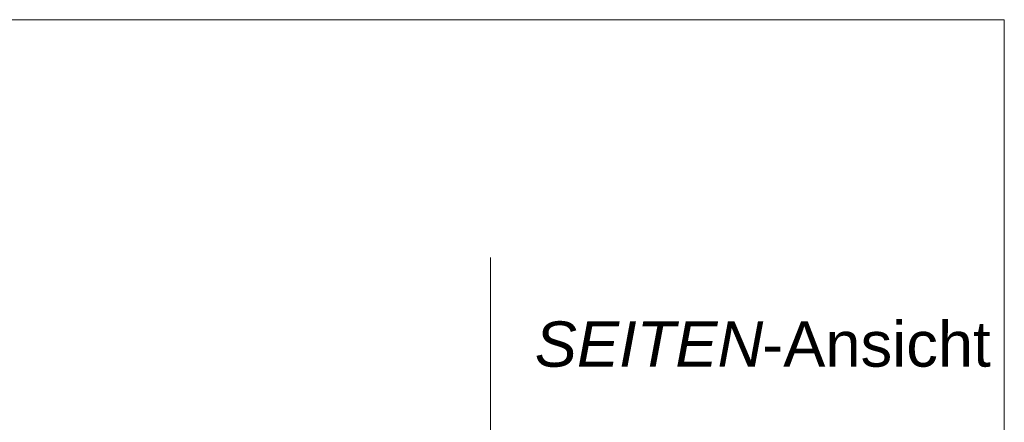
# Model space of a CAD drawing. Extents: x -500 to 300, y 62 to 1162.
# Tile 88 of 90: x 223 to 254, y 810 to 823. Entities that reach past the tile are written whole.
import ezdxf
from ezdxf.lldxf.tags import DXFTag

# ---------------------------------------------------------------- set-up
doc = ezdxf.new("R2010")
doc.units = 0
doc.layers.get('0').update_dxf_attribs({"lineweight": 13})
doc.layers.add('E_Detail_Beschriftung', color=7, linetype='Continuous', lineweight=13, true_color=0x009900)
doc.layers.add('E_Detail_Linie_Text_Bem', color=7, linetype='Continuous', lineweight=13)
doc.styles.get("Standard").update_dxf_attribs({"font": 'ARIALN.TTF'})
tags = doc.linetypes.add('fein_strichliert-A06G93S58I', pattern=[4, 1, -2, 1]).pattern_tags.tags
tags[8:9] = [DXFTag(74, 4), DXFTag(75, 0), DXFTag(340, '0'), DXFTag(46, 0.0), DXFTag(50, 0.0), DXFTag(44, 0.0), DXFTag(45, 0.0)]
tags[6:7] = [DXFTag(74, 4), DXFTag(75, 0), DXFTag(340, '0'), DXFTag(46, 0.0), DXFTag(50, 0.0), DXFTag(44, 0.0), DXFTag(45, 0.0)]
tags[4:5] = [DXFTag(74, 4), DXFTag(75, 0), DXFTag(340, '0'), DXFTag(46, 0.0), DXFTag(50, 0.0), DXFTag(44, 0.0), DXFTag(45, 0.0)]

# ---------------------------------------------------------------- blocks, each defined once
blk = doc.blocks.new('Referenz-A06G93S98I')
at = {"layer": 'E_Detail_Linie_Text_Bem', "linetype": 'fein_strichliert-A06G93S58I', "ltscale": 0.65}
for p, q in [((253.869, 822.909), (191.1, 822.909)), ((253.869, 761.593), (253.869, 822.909)), ((237.988, 762.674), (237.988, 815.553))]:
    blk.add_line(p, q, dxfattribs=at)
at = {"layer": 'E_Detail_Beschriftung', "linetype": 'Continuous', "lineweight": -2, "ltscale": 0.25, "char_height": 1.4, "attachment_point": 1}
for s, insert in [('{\\fArial|b0|i1;SEITEN}', (239.355, 813.58)), ('{\\fArial;-Ansicht}', (246.384, 813.58))]:
    blk.add_mtext(s, dxfattribs=dict(at, insert=insert))

msp = doc.modelspace()

# ---------------------------------------------------------------- block references
at = {"color": 8, "lineweight": 25, "ltscale": 0.25, "true_color": 0x808080}
msp.add_blockref('Referenz-A06G93S98I', (0, 0), dxfattribs=at)

doc.saveas('drawing.dxf')
